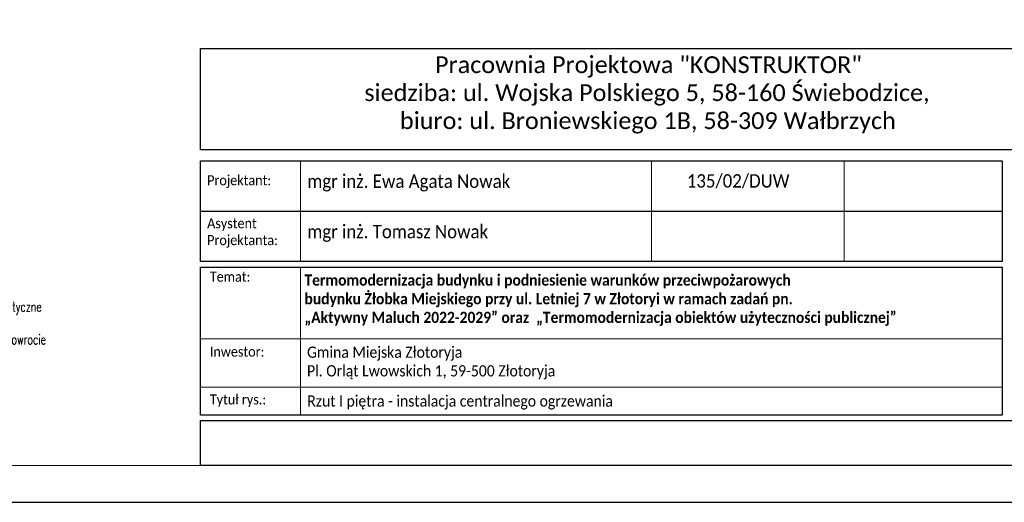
# Model space of a CAD drawing. Header units: millimetres. Extents: x -2390 to 43572, y -15084 to -12114.
# Tile 49 of 52: x 33390 to 34991, y -15084 to -14299. Entities that reach past the tile are written whole.
import ezdxf

# ---------------------------------------------------------------- set-up
doc = ezdxf.new("R2010")
doc.units = ezdxf.units.MM
doc.layers.add('IS-opis', color=7, linetype='Continuous', lineweight=25)
doc.layers.add('IS-ramka', color=7, linetype='Continuous', lineweight=15)
doc.layers.add('IS-pomocnicze', color=2, linetype='Continuous', plot=False)
doc.styles.add('ROMANS', font='romans.shx', dxfattribs={"height": 1})
doc.styles.get("Standard").update_dxf_attribs({"font": 'arial.ttf'})
doc.styles.add('TABELKA', font='romans.shx', dxfattribs={"width": 0.9})

msp = doc.modelspace()

# ---------------------------------------------------------------- linework, layer by layer
at = {"color": 0, "lineweight": 15, "ltscale": 10}
for p, q in [((33846.2, -14692.6), (33846.2, -14528.8)), ((34417, -14692.6), (34417, -14528.8)), ((34730, -14692.6), (34730, -14528.8)), ((33846.2, -14942.1), (33846.2, -14703.5)), ((34986.9, -14818.4), (33683.8, -14818.4)), ((34986.9, -14896.6), (33683.8, -14896.6))]:
    msp.add_line(p, q, dxfattribs=at)
at = {"color": 0, "ltscale": 10}
msp.add_line((33683.8, -14610.7), (34986.9, -14610.7), dxfattribs=at)
for points in [[(33683.8, -14346.1), (35185.3, -14346.1), (35185.3, -14510.6), (33683.8, -14510.6)], [(33683.8, -14528.8), (34986.9, -14528.8), (34986.9, -14692.6), (33683.8, -14692.6)], [(33683.8, -14701.7), (34986.9, -14701.7), (34986.9, -14942.1), (33683.8, -14942.1)], [(33683.8, -14951.2), (35185.3, -14951.2), (35185.3, -15024), (33683.8, -15024)]]:
    msp.add_lwpolyline(points, close=True, dxfattribs=at)
at = {"layer": 'IS-pomocnicze', "transparency": 33554687}
msp.add_lwpolyline([(29245.3, -15084), (35245.3, -15084), (35245.3, -12114), (29245.3, -12114), (29245.3, -15084)], dxfattribs=at)
at = {"layer": 'IS-ramka', "transparency": 33554687}
msp.add_lwpolyline([(29305.3, -15024), (35185.3, -15024), (35185.3, -12174), (29305.3, -12174)], close=True, dxfattribs=at)

# ---------------------------------------------------------------- texts
at = {"color": 0, "ltscale": 10, "char_height": 27.3, "width": 1403.675, "attachment_point": 1}
for insert in [(26613.5, -14358.7), (33710.4, -14358.7)]:
    msp.add_mtext('\\pi354.59;{\\fCalibri|b0|i0|c0|p34;Pracownia Projektowa "KONSTRUKTOR"\\P\\pi239.68;siedziba: ul. Wojska Polskiego 5, 58-160 Świebodzice,\\P\\pi297.58;biuro: ul. Broniewskiego 1B, 58-309 Wałbrzych}', dxfattribs=dict(at, insert=insert))
at = {"color": 0, "ltscale": 10, "char_height": 16.38, "attachment_point": 1, "style": 'TABELKA'}
for s, insert, width in [('\\fCalibri|b0|i0|c0|p0;\\W0.9;Projektant:', (33694.5, -14552.1), 198.38), ('{\\fCalibri|b0|i0|c0|p0;Asystent\\PProjektanta:}', (33694.5, -14622.1), 198.38), ('\\fCalibri|b0|i0|c0|p0;\\W0.9;Temat:', (33698.8, -14708.9), 198.396), ('\\fCalibri|b0|i0|c0|p0;\\W0.9;Inwestor:', (33698.8, -14830.8), 198.396), ('\\fCalibri|b0|i0|c0|p0;\\W0.9;Tytuł rys.:', (33698.8, -14908.5), 198.396)]:
    msp.add_mtext(s, dxfattribs=dict(at, insert=insert, width=width))
at = {"color": 0, "ltscale": 10, "attachment_point": 1, "style": 'TABELKA'}
for s, insert, char_height in [('{\\fCalibri|b0|i0|c238|p34;mgr inż. Ewa Agata Nowak}', (33857.3, -14550.9), 21.84), ('{\\fCalibri|b0|i0|c238|p34;\\C256;135/02/DUW}', (34474.3, -14550.4), 21.84), ('{\\fCalibri|b0|i0|c238|p34;mgr inż. Tomasz Nowak}', (33857.3, -14632.8), 21.84), ('\\pt377.8,755.57;{\\fCalibri|b1|i0|c238|p34;\\C256;Termomodernizacja budynku i podniesienie warunków przeciwpożarowych \\Pbudynku Żłobka Miejskiego przy ul. Letniej 7 w Złotoryi w ramach zadań pn. \\P„Aktywny Maluch 2022-2029” oraz  „Termomodernizacja obiektów użyteczności publicznej”}', (33852.7, -14713.5), 18.2), ('\\A1;\\P{\\fCalibri|b0|i0|c238|p34;Gmina Miejska Złotoryja \\PPl. Orląt Lwowskich 1, 59-500 Złotoryja}', (33856.9, -14800.4), 18.2), ('{\\fCalibri|b0|i0|c238|p34;Rzut I piętra - instalacja centralnego ogrzewania}', (33857.3, -14910.1), 18.2)]:
    msp.add_mtext(s, dxfattribs=dict(at, insert=insert, char_height=char_height))
at = {"layer": 'IS-opis', "color": 0, "insert": (32687.1, -14731.2), "char_height": 16, "attachment_point": 1, "style": 'ROMANS'}
msp.add_mtext('{\\W0.7;UWAGI:\\P1. Termostatyczne zawory grzejnikowe z regulacją wstępną wyposażyć w głowice termostatyczne\\P2. Grzejniki wyposażyć w odpowietrzniki ręczne\\P3. \\C256;Odcięcie grzejników za pomocą zaworów odcinających ze spustem, montowanych na powrocie\\fCambria|b0|i0|c238|p18;\\W0.9; \\Fromans|c238;\\W0.7;\\C0;\\P4. W najwyższym punkcie instalacji zamontować odpowietrzniki automatyczne DN15\\P5. W najniższym punkcie instalacji zamontować zawory spustowe DN15}', dxfattribs=at)

doc.saveas('drawing.dxf')
